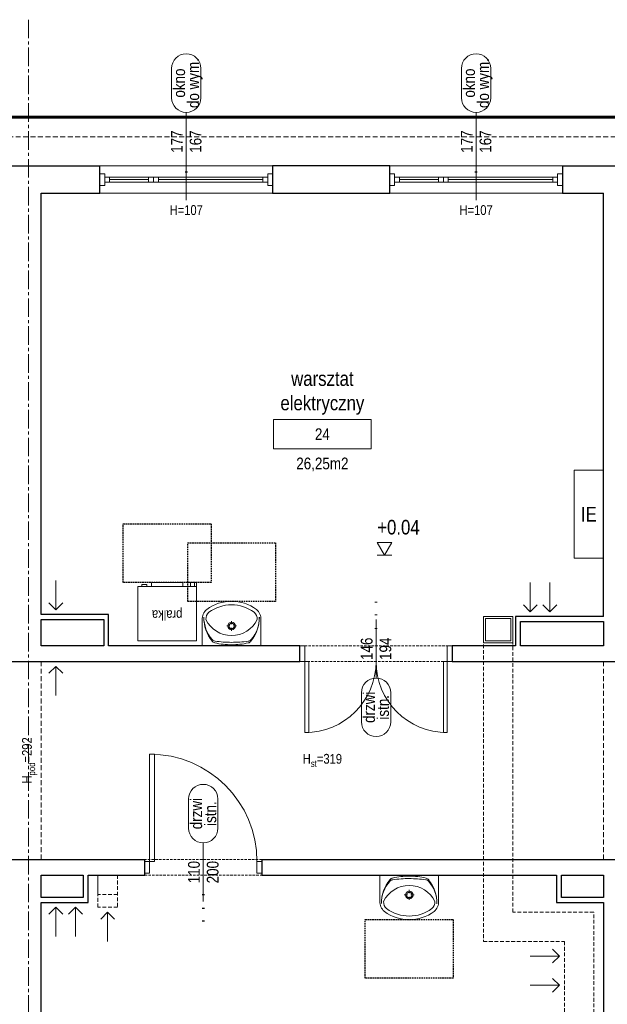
# Model space of a CAD drawing. Header units: millimetres. Extents: x -53179 to 121817, y -123620 to 254214.
# Tile 17 of 256: x 29929 to 35949, y -95675 to -85580. Entities that reach past the tile are written whole.
import ezdxf
from ezdxf.enums import TextEntityAlignment as Align

# ---------------------------------------------------------------- set-up
doc = ezdxf.new("R2010")
doc.units = ezdxf.units.MM
for name, pattern in [('xref_ACAD-LSN_dyspozytornia_PW_rzuty_12$0$CENTER2', [28.575, 19.05, -3.175, 3.175, -3.175]), ('xref_ACAD-LSN_dyspozytornia_PW_rzuty_12$0$DASHED', [19.05, 12.7, -6.35]), ('xref_ACAD-LSN_dyspozytornia_PW_rzuty_12$0$HIDDEN2', [4.7625, 3.175, -1.5875])]:
    doc.linetypes.add(name, pattern=pattern)
for name, color, linetype, lineweight in [('xref', 8, 'Continuous', 13), ('xref_ACAD-LSN_dyspozytornia_PW_rzuty_12$0$A drzwi płytowe', 8, 'Continuous', 9), ('xref_ACAD-LSN_dyspozytornia_PW_rzuty_12$0$A koty architektura', 8, 'Continuous', 9), ('xref_ACAD-LSN_dyspozytornia_PW_rzuty_12$0$A opis', 8, 'Continuous', 13), ('xref_ACAD-LSN_dyspozytornia_PW_rzuty_12$0$A opis pom', 8, 'Continuous', 9), ('xref_ACAD-LSN_dyspozytornia_PW_rzuty_12$0$A opis pom pow', 8, 'Continuous', 9), ('xref_ACAD-LSN_dyspozytornia_PW_rzuty_12$0$A opis stolarka', 8, 'Continuous', 9), ('xref_ACAD-LSN_dyspozytornia_PW_rzuty_12$0$A opis stolarka NWD typ', 8, 'Continuous', 9), ('xref_ACAD-LSN_dyspozytornia_PW_rzuty_12$0$A opis stolarka NWD wyposażenie', 8, 'Continuous', 9), ('xref_ACAD-LSN_dyspozytornia_PW_rzuty_12$0$A opis technologia', 8, 'Continuous', 13), ('xref_ACAD-LSN_dyspozytornia_PW_rzuty_12$0$A widok wyżej', 8, 'xref_ACAD-LSN_dyspozytornia_PW_rzuty_12$0$DASHED', 9), ('xref_ACAD-LSN_dyspozytornia_PW_rzuty_12$0$A wyposazenie sanitarne', 8, 'Continuous', 9), ('xref_ACAD-LSN_dyspozytornia_PW_rzuty_12$0$A zakres', 8, 'Continuous', 13), ('xref_ACAD-LSN_dyspozytornia_PW_rzuty_12$0$A-Glaz', 8, 'Continuous', 9), ('xref_ACAD-LSN_dyspozytornia_PW_rzuty_12$0$A-Wall', 8, 'Continuous', 25), ('xref_ACAD-LSN_dyspozytornia_PW_rzuty_12$0$IE tablice rozdzielcze', 8, 'Continuous', 9), ('xref_ACAD-LSN_dyspozytornia_PW_rzuty_12$0$IS kanaly wentylacyjne', 8, 'xref_ACAD-LSN_dyspozytornia_PW_rzuty_12$0$DASHED', 9), ('xref_ACAD-LSN_dyspozytornia_PW_rzuty_12$0$IS wentylacja kratki istniejace', 8, 'Continuous', 9), ('xref_ACAD-LSN_dyspozytornia_PW_rzuty_12$0$S-Grid-Iden', 8, 'xref_ACAD-LSN_dyspozytornia_PW_rzuty_12$0$CENTER2', 9)]:
    doc.layers.add(name, color=color, linetype=linetype, lineweight=lineweight)
doc.layers.add('xref_ACAD-LSN_dyspozytornia_PW_rzuty_12$0$A opis ppoż drzwi', color=8, linetype='Continuous', lineweight=13, transparency=0.25)
doc.layers.add('xref_ACAD-LSN_dyspozytornia_PW_rzuty_12$0$A opis ppoż okna', color=8, linetype='Continuous', lineweight=13, transparency=0.25)
doc.styles.add('xref_ACAD-LSN_dyspozytornia_PW_rzuty_12$0$Standard', font='ARIALN.TTF')
doc.styles.add('xref_ACAD-LSN_dyspozytornia_PW_rzuty_12$0$STYL ASA', font='ARIALN.TTF')

# ---------------------------------------------------------------- blocks, each defined once
blk = doc.blocks.new('xref_ACAD-LSN_dyspozytornia_PW_rzuty_12$0$umywalka 60x45')
at = {"color": 0, "lineweight": -2, "ltscale": 0.15}
for p, q in [((-30, 0), (30, 0)), ((-30, 0), (-30, -26.7)), ((9.5, 0), (-9.5, 0)), ((30, 0), (30, -26.7)), ((0, -15.3), (0, -18.5)), ((-1.9, -20.4), (-5.1, -20.4)), ((0, -22.2), (0, -25.4)), ((5, -20.4), (1.8, -20.4))]:
    blk.add_line(p, q, dxfattribs=at)
at = {"ltscale": 0.15}
blk.add_lwpolyline([(-26.3, -27, 0.236063), (-23.2, -34.4, 0.329715), (23.2, -34.4, 0.236063), (26.3, -27, 0.623035)], format="xyb", close=True, dxfattribs=at)
blk.add_lwpolyline([(-30, -26.7, 0.239105), (-25.5, -37.3, 0.331406), (25.5, -37.3, 0.239105), (30, -26.7)], format="xyb", dxfattribs=at)
at = {"color": 0, "lineweight": -2, "ltscale": 0.15}
for radius in [3.89, 2.78]:
    blk.add_circle((0, -20.4), radius, dxfattribs=at)
for centre, radius, start, end in [((9.3, -28.7), 37.7, 140.6648, 180.9072), ((5.4, -28.9), 33.9, 138.5245, 180.6767), ((-16.2, -9.7), 5, 97.8304, 138.5245), ((-16, -7.9), 5, 102.694, 140.6648), ((-0.6, -76.3), 75.1, 89.4897, 102.694), ((0.6, -131.8), 128.2, 90.245, 97.8304), ((0.6, -76.3), 75.1, 77.2285, 90.4328), ((-0.7, -131.8), 128.2, 82.0921, 89.6775), ((16.2, -9.8), 5, 41.398, 82.0921), ((16.1, -8), 5, 39.2578, 77.2285), ((-9.3, -28.7), 37.7, 359.0153, 39.2578), ((-5.5, -28.9), 33.9, 359.2458, 41.398)]:
    blk.add_arc(centre, radius, start, end, dxfattribs=at)
at = {"layer": 'Defpoints', "linetype": 'xref_ACAD-LSN_dyspozytornia_PW_rzuty_12$0$HIDDEN2', "ltscale": 0.5}
blk.add_lwpolyline([(-45, -45.6), (45, -45.6), (45, -105.6), (-45, -105.6)], close=True, dxfattribs=at)
blk = doc.blocks.new('xref_ACAD-LSN_dyspozytornia_PW_rzuty_12$0$pralka')
for p, q in [((-30, -4), (-30, -56)), ((30, -56), (30, -4)), ((30, -56), (30, -4)), ((-30, -56), (30, -56)), ((-28, -60), (-28, -56)), ((-24, -60), (-28, -60)), ((-24, -60), (-24, -56)), ((-16, -60), (-16, -56)), ((-16, -60), (0, -60)), ((16, -60), (0, -60)), ((16, -60), (16, -56)), ((21, -58), (21, -56)), ((26, -58), (21, -58)), ((26, -56), (26, -58))]:
    blk.add_line(p, q)
blk.add_lwpolyline([(30, 0), (-30, 0), (-30, -60), (-24, -60), (-24, -56), (-16, -56), (-16, -60), (16, -60), (16, -56), (21, -56), (21, -58), (26, -58), (26, -56), (30, -56)], close=True)
at = {"layer": 'Defpoints', "linetype": 'xref_ACAD-LSN_dyspozytornia_PW_rzuty_12$0$HIDDEN2', "ltscale": 0.5}
blk.add_lwpolyline([(-45, -60), (45, -60), (45, -120), (-45, -120)], close=True, dxfattribs=at)
at = {"insert": (0, -28), "char_height": 10, "attachment_point": 5, "style": 'xref_ACAD-LSN_dyspozytornia_PW_rzuty_12$0$STYL ASA'}
blk.add_mtext_dynamic_manual_height_columns('\\pxqc;pralka', width=136.034, gutter_width=1, heights=[0], dxfattribs=at)
blk = doc.blocks.new('xref_ACAD-LSN_dyspozytornia_PW_rzuty_12$0$środek')
blk.add_line((0, 0), (0, -10))
blk = doc.blocks.new('xref_ACAD-LSN_dyspozytornia_PW_rzuty_12$0$ddtag_UP')
at = {"transparency": 33554687}
blk.add_lwpolyline([(0, 30), (0, -30)], dxfattribs=at)
at = {"layer": 'xref_ACAD-LSN_dyspozytornia_PW_rzuty_12$0$A opis stolarka NWD typ', "transparency": 33554687}
blk.add_lwpolyline([(-15, 75, -1), (15, 75), (15, 45, -1), (-15, 45)], format="xyb", close=True, dxfattribs=at)
at = {"ltscale": 0.1, "transparency": 33554687, "style": 'xref_ACAD-LSN_dyspozytornia_PW_rzuty_12$0$STYL ASA'}
blk.add_attdef('DOORS:SZEROKOŚĆ', text='', height=12, rotation=90, dxfattribs=at).set_placement((0, 0, 0), align=Align.BOTTOM_CENTER)
blk.add_attdef('DOORS:WYSOKOŚĆ', text='', height=12, rotation=90, dxfattribs=at).set_placement((3.6, 0, 0), align=Align.TOP_CENTER)
blk.add_attdef('DOORS:AKUSTYKA', text='', height=10, dxfattribs=at).set_placement((0, -49), align=Align.MIDDLE_CENTER)
at = {"layer": 'xref_ACAD-LSN_dyspozytornia_PW_rzuty_12$0$A opis ppoż drzwi', "ltscale": 0.1, "transparency": 33554687, "style": 'xref_ACAD-LSN_dyspozytornia_PW_rzuty_12$0$STYL ASA'}
blk.add_attdef('DOORS:PPOŻ', text='', height=10, dxfattribs=at).set_placement((0, -36), align=Align.MIDDLE_CENTER)
at = {"layer": 'xref_ACAD-LSN_dyspozytornia_PW_rzuty_12$0$A opis stolarka NWD typ', "ltscale": 0.1, "transparency": 33554687, "style": 'xref_ACAD-LSN_dyspozytornia_PW_rzuty_12$0$STYL ASA'}
blk.add_attdef('DOORS:PODTYP', text='', height=12, rotation=90, dxfattribs=at).set_placement((1.2, 60, 0), align=Align.TOP_CENTER)
blk.add_attdef('DOORS:TYP', text='', height=12, rotation=90, dxfattribs=at).set_placement((2.4, 60, 0), align=Align.BOTTOM_CENTER)
at = {"layer": 'xref_ACAD-LSN_dyspozytornia_PW_rzuty_12$0$A opis stolarka NWD wyposażenie', "ltscale": 0.1, "transparency": 33554687, "style": 'xref_ACAD-LSN_dyspozytornia_PW_rzuty_12$0$STYL ASA'}
blk.add_attdef('DOORS:WYPOSAŻENIE', text='', height=10, dxfattribs=at).set_placement((0, -22), align=Align.MIDDLE_CENTER)
blk = doc.blocks.new('xref_ACAD-LSN_dyspozytornia_PW_rzuty_12$0$blok do okna')
for points in [[(28.5, 2.5), (33.5, 2.5), (33.5, -2.5), (28.5, -2.5)], [(33.5, 2.5), (38.5, 2.5), (38.5, -2.5), (33.5, -2.5)]]:
    blk.add_lwpolyline(points, close=True)
for points in [[(-78.5, 0), (28.5, 0)], [(38.5, 0), (78.5, 0)]]:
    blk.add_lwpolyline(points)
blk = doc.blocks.new('xref_ACAD-LSN_dyspozytornia_PW_rzuty_12$0$wtag_UP')
at = {"transparency": 33554687, "elevation": 0}
for points in [[(0, 30), (0, -30)], [(0, -30), (0, -60)]]:
    blk.add_lwpolyline(points, dxfattribs=at)
at = {"layer": 'xref_ACAD-LSN_dyspozytornia_PW_rzuty_12$0$A opis stolarka NWD typ', "transparency": 33554687, "elevation": 0}
blk.add_lwpolyline([(15, 75, 1), (-15, 75), (-15, 45, 1), (15, 45)], format="xyb", close=True, dxfattribs=at)
at = {"ltscale": 0.1, "transparency": 33554687, "style": 'xref_ACAD-LSN_dyspozytornia_PW_rzuty_12$0$STYL ASA'}
blk.add_attdef('WINDOWS:SZEROKOŚĆ', text='', height=12, rotation=90, dxfattribs=at).set_placement((0, 0), align=Align.BOTTOM_CENTER)
blk.add_attdef('WINDOWS:WYSOKOŚĆ', text='', height=12, rotation=90, dxfattribs=at).set_placement((3.6, 0), align=Align.TOP_CENTER)
blk.add_attdef('WINDOWS:PARAPET', text='', height=10, dxfattribs=at).set_placement((0, -70.2, 0), align=Align.MIDDLE_CENTER)
at = {"layer": 'xref_ACAD-LSN_dyspozytornia_PW_rzuty_12$0$A opis ppoż okna', "ltscale": 0.1, "transparency": 33554687, "style": 'xref_ACAD-LSN_dyspozytornia_PW_rzuty_12$0$STYL ASA'}
blk.add_attdef('WINDOWS:PPOŻ', text='', height=10, dxfattribs=at).set_placement((0, -30, 0), align=Align.MIDDLE_CENTER)
at = {"layer": 'xref_ACAD-LSN_dyspozytornia_PW_rzuty_12$0$A opis stolarka NWD typ', "ltscale": 0.1, "transparency": 33554687, "style": 'xref_ACAD-LSN_dyspozytornia_PW_rzuty_12$0$STYL ASA'}
blk.add_attdef('WINDOWS:PODTYP', text='', height=12, rotation=90, dxfattribs=at).set_placement((1.2, 60), align=Align.TOP_CENTER)
blk.add_attdef('WINDOWS:TYP', text='', height=12, rotation=90, dxfattribs=at).set_placement((2.4, 60), align=Align.BOTTOM_CENTER)
blk = doc.blocks.new('xref_ACAD-LSN_dyspozytornia_PW_rzuty_12$0$ddtag_DOWN')
at = {"transparency": 33554687}
blk.add_lwpolyline([(0, -30), (0, 30)], dxfattribs=at)
at = {"layer": 'xref_ACAD-LSN_dyspozytornia_PW_rzuty_12$0$A opis stolarka NWD typ', "transparency": 33554687}
blk.add_lwpolyline([(15, -75, -1), (-15, -75), (-15, -45, -1), (15, -45)], format="xyb", close=True, dxfattribs=at)
at = {"ltscale": 0.1, "transparency": 33554687, "style": 'xref_ACAD-LSN_dyspozytornia_PW_rzuty_12$0$STYL ASA'}
blk.add_attdef('DOORS:SZEROKOŚĆ', text='', height=12, rotation=90, dxfattribs=at).set_placement((0, 0, 0), align=Align.BOTTOM_CENTER)
blk.add_attdef('DOORS:WYSOKOŚĆ', text='', height=12, rotation=90, dxfattribs=at).set_placement((3.6, 0, 0), align=Align.TOP_CENTER)
blk.add_attdef('DOORS:AKUSTYKA', text='', height=10, dxfattribs=at).set_placement((0, 49), align=Align.MIDDLE_CENTER)
at = {"layer": 'xref_ACAD-LSN_dyspozytornia_PW_rzuty_12$0$A opis ppoż drzwi', "ltscale": 0.1, "transparency": 33554687, "style": 'xref_ACAD-LSN_dyspozytornia_PW_rzuty_12$0$STYL ASA'}
blk.add_attdef('DOORS:PPOŻ', text='', height=10, dxfattribs=at).set_placement((0, 36), align=Align.MIDDLE_CENTER)
at = {"layer": 'xref_ACAD-LSN_dyspozytornia_PW_rzuty_12$0$A opis stolarka NWD typ', "ltscale": 0.1, "transparency": 33554687, "style": 'xref_ACAD-LSN_dyspozytornia_PW_rzuty_12$0$STYL ASA'}
blk.add_attdef('DOORS:PODTYP', text='', height=12, rotation=90, dxfattribs=at).set_placement((1.2, -60, 0), align=Align.TOP_CENTER)
blk.add_attdef('DOORS:TYP', text='', height=12, rotation=90, dxfattribs=at).set_placement((2.4, -60, 0), align=Align.BOTTOM_CENTER)
at = {"layer": 'xref_ACAD-LSN_dyspozytornia_PW_rzuty_12$0$A opis stolarka NWD wyposażenie', "ltscale": 0.1, "transparency": 33554687, "style": 'xref_ACAD-LSN_dyspozytornia_PW_rzuty_12$0$STYL ASA'}
blk.add_attdef('DOORS:WYPOSAŻENIE', text='', height=10, dxfattribs=at).set_placement((0, 22), align=Align.MIDDLE_CENTER)
blk = doc.blocks.new('xref_ACAD-LSN_dyspozytornia_PW_rzuty_12$0$tag wn')
blk.add_lwpolyline([(-25, -7.5), (25, -7.5), (25, 7.5), (-25, 7.5)], close=True)
at = {"style": 'xref_ACAD-LSN_dyspozytornia_PW_rzuty_12$0$STYL ASA'}
blk.add_attdef('ROOM:NO', text='', height=6, dxfattribs=at).set_placement((0, 0), align=Align.MIDDLE_CENTER)
at = {"layer": 'xref_ACAD-LSN_dyspozytornia_PW_rzuty_12$0$A opis pom pow', "style": 'xref_ACAD-LSN_dyspozytornia_PW_rzuty_12$0$STYL ASA'}
blk.add_attdef('ROOM:AREA', text='', height=6, dxfattribs=at).set_placement((0, -15), align=Align.MIDDLE_CENTER)
blk = doc.blocks.new('xref_ACAD-LSN_dyspozytornia_PW_rzuty_12$0$rzedna_ARCH_UP')
at = {"color": 0, "linetype": 'ByBlock'}
blk.add_line((0.05, 0), (-0.05, 0), dxfattribs=at)
blk.add_lwpolyline([(0, 0), (0.05, 0.0866), (-0.05, 0.0866)], close=True, dxfattribs=at)
at = {"color": 0, "linetype": 'ByBlock', "style": 'xref_ACAD-LSN_dyspozytornia_PW_rzuty_12$0$STYL ASA'}
blk.add_attdef('PREFIX', text='', height=0.1, dxfattribs=at).set_placement((-0.0971, 0.1405), align=Align.RIGHT)
for tag, p in [('ELEVATION', (-0.05, 0.1405)), ('SUFFIX', (0.1279, 0))]:
    blk.add_attdef(tag, p, '', height=0.1, dxfattribs=at)
blk = doc.blocks.new('xref_ACAD-LSN_dyspozytornia_PW_rzuty_12')
at = {"layer": 'xref_ACAD-LSN_dyspozytornia_PW_rzuty_12$0$A drzwi płytowe', "linetype": 'Continuous', "lineweight": 9, "ltscale": 0.2}
for points in [[(70746.7, 81489.2), (70741.7, 81489.2), (70741.7, 81473.2), (70746.7, 81473.2)], [(70892.7, 81489.2), (70897.7, 81489.2), (70897.7, 81473.2), (70892.7, 81473.2)], [(70587.7, 81256.2), (70582.7, 81256.2), (70582.7, 81268.2), (70587.7, 81268.2)], [(70697.7, 81256.2), (70702.7, 81256.2), (70702.7, 81268.2), (70697.7, 81268.2)]]:
    blk.add_lwpolyline(points, close=True, dxfattribs=at)
at = {"layer": 'xref_ACAD-LSN_dyspozytornia_PW_rzuty_12$0$A drzwi płytowe', "linetype": 'Continuous', "lineweight": 9}
for points in [[(70746.7, 81473.2), (70750.7, 81473.2), (70750.7, 81400.2), (70746.7, 81400.2)], [(70892.7, 81400.2), (70888.7, 81400.2), (70888.7, 81473.2), (70892.7, 81473.2)], [(70587.7, 81268.2), (70592.7, 81268.2), (70592.7, 81378.2), (70587.7, 81378.2)]]:
    blk.add_lwpolyline(points, close=True, dxfattribs=at)
at = {"layer": 'xref_ACAD-LSN_dyspozytornia_PW_rzuty_12$0$A drzwi płytowe', "linetype": 'Continuous', "lineweight": 9, "ltscale": 0.2, "extrusion": (0, 0, -1)}
blk.add_arc((-70746.7, 81473.2), 73, 180, 270, dxfattribs=at)
at = {"layer": 'xref_ACAD-LSN_dyspozytornia_PW_rzuty_12$0$A drzwi płytowe', "linetype": 'Continuous', "lineweight": 9, "ltscale": 0.2}
for centre, radius, start, end in [((70892.7, 81473.2), 73, 180, 270), ((70587.7, 81268.2), 110, 0, 90)]:
    blk.add_arc(centre, radius, start, end, dxfattribs=at)
at = {"layer": 'xref_ACAD-LSN_dyspozytornia_PW_rzuty_12$0$A widok wyżej', "linetype": 'xref_ACAD-LSN_dyspozytornia_PW_rzuty_12$0$DASHED', "lineweight": 9, "ltscale": 0.2}
for p, q in [((70713.7, 81981.2), (70536.7, 81981.2)), ((71010.7, 81981.2), (70833.7, 81981.2)), ((70536.7, 81953.2), (70713.7, 81953.2)), ((70833.7, 81953.2), (71010.7, 81953.2)), ((70897.7, 81489.2), (70741.7, 81489.2)), ((70741.7, 81473.2), (70897.7, 81473.2)), ((70702.7, 81270.2), (70582.7, 81270.2)), ((70582.7, 81254.2), (70702.7, 81254.2))]:
    blk.add_line(p, q, dxfattribs=at)
at = {"layer": 'xref_ACAD-LSN_dyspozytornia_PW_rzuty_12$0$A widok wyżej', "ltscale": 0.4}
for points in [[(65352.7, 82011.2), (72855.7, 82011.2)], [(70476.7, 81270.2), (70476.7, 81473.2)], [(71052.7, 81270.2), (71052.7, 81473.2)]]:
    blk.add_lwpolyline(points, dxfattribs=at)
at = {"layer": 'xref_ACAD-LSN_dyspozytornia_PW_rzuty_12$0$A zakres', "linetype": 'xref_ACAD-LSN_dyspozytornia_PW_rzuty_12$0$DASHED', "const_width": 3}
blk.add_lwpolyline([(67446.2, 82031.2), (67446.2, 80639.2), (72869.7, 80639.2), (72869.7, 82031.2)], close=True, dxfattribs=at)
at = {"layer": 'xref_ACAD-LSN_dyspozytornia_PW_rzuty_12$0$A-Glaz', "linetype": 'Continuous', "lineweight": 9}
for p, q in [((70713.7, 81981.2), (70536.7, 81981.2)), ((71010.7, 81981.2), (70833.7, 81981.2)), ((70546.7, 81964.7), (70546.7, 81969.7)), ((70703.7, 81964.7), (70703.7, 81969.7)), ((70843.7, 81964.7), (70843.7, 81969.7)), ((71000.7, 81964.7), (71000.7, 81969.7)), ((70713.7, 81953.2), (70536.7, 81953.2)), ((71010.7, 81953.2), (70833.7, 81953.2))]:
    blk.add_line(p, q, dxfattribs=at)
for points in [[(70541.7, 81973.2), (70536.7, 81973.2), (70536.7, 81961.2), (70541.7, 81961.2)], [(70708.7, 81973.2), (70713.7, 81973.2), (70713.7, 81961.2), (70708.7, 81961.2)], [(70838.7, 81973.2), (70833.7, 81973.2), (70833.7, 81961.2), (70838.7, 81961.2)], [(71005.7, 81973.2), (71010.7, 81973.2), (71010.7, 81961.2), (71005.7, 81961.2)], [(70708.7, 81964.7), (70708.7, 81969.7), (70541.7, 81969.7), (70541.7, 81964.7)], [(71005.7, 81964.7), (71005.7, 81969.7), (70838.7, 81969.7), (70838.7, 81964.7)]]:
    blk.add_lwpolyline(points, close=True, dxfattribs=at)
at = {"layer": 'xref_ACAD-LSN_dyspozytornia_PW_rzuty_12$0$A-Wall', "linetype": 'Continuous', "lineweight": 25}
for p, q in [((70414.7, 81981.2), (70536.7, 81981.2)), ((70536.7, 81953.2), (70536.7, 81981.2)), ((70833.7, 81981.2), (70713.7, 81981.2)), ((70713.7, 81981.2), (70713.7, 81953.2)), ((70833.7, 81953.2), (70833.7, 81981.2)), ((71010.7, 81981.2), (71146.7, 81981.2)), ((71010.7, 81981.2), (71010.7, 81953.2)), ((70476.7, 81953.2), (70536.7, 81953.2)), ((70476.7, 81521.2), (70476.7, 81953.2)), ((70713.7, 81953.2), (70833.7, 81953.2)), ((71010.7, 81953.2), (71052.7, 81953.2)), ((71052.7, 81519.2), (71052.7, 81953.2)), ((70545.7, 81521.2), (70476.7, 81521.2)), ((70545.7, 81489.2), (70545.7, 81521.2)), ((70962.7, 81519.2), (70962.7, 81489.2)), ((71052.7, 81519.2), (70962.7, 81519.2)), ((70476.7, 81489.2), (70476.7, 81516.2)), ((70476.7, 81516.2), (70540.7, 81516.2)), ((70540.7, 81516.2), (70540.7, 81489.2)), ((70967.7, 81489.2), (70967.7, 81514.2)), ((70967.7, 81514.2), (71052.7, 81514.2)), ((71052.7, 81514.2), (71052.7, 81489.2)), ((70540.7, 81489.2), (70476.7, 81489.2)), ((70741.7, 81489.2), (70545.7, 81489.2)), ((70741.7, 81473.2), (70741.7, 81489.2)), ((70962.7, 81489.2), (70897.7, 81489.2)), ((70897.7, 81489.2), (70897.7, 81473.2)), ((71052.7, 81489.2), (70967.7, 81489.2)), ((70338.7, 81473.2), (70741.7, 81473.2)), ((70897.7, 81473.2), (71184.7, 81473.2)), ((70151.7, 81270.2), (70582.7, 81270.2)), ((70582.7, 81254.2), (70582.7, 81270.2)), ((70702.7, 81270.2), (70702.7, 81254.2)), ((70702.7, 81270.2), (71184.7, 81270.2)), ((70476.7, 81231.2), (70476.7, 81254.2)), ((70476.7, 81254.2), (70519.7, 81254.2)), ((70519.7, 81254.2), (70519.7, 81231.2)), ((70524.7, 81254.2), (70582.7, 81254.2)), ((70524.7, 81226.2), (70524.7, 81254.2)), ((70702.7, 81254.2), (71004.7, 81254.2)), ((71004.7, 81254.2), (71004.7, 81226.2)), ((71009.7, 81254.2), (71052.7, 81254.2)), ((71009.7, 81231.2), (71009.7, 81254.2)), ((71052.7, 81254.2), (71052.7, 81231.2)), ((70519.7, 81231.2), (70476.7, 81231.2)), ((70476.7, 80717.2), (70476.7, 81226.2)), ((70476.7, 81226.2), (70524.7, 81226.2)), ((71004.7, 81226.2), (71052.7, 81226.2)), ((71052.7, 81231.2), (71009.7, 81231.2)), ((71052.7, 81226.2), (71052.7, 80717.2))]:
    blk.add_line(p, q, dxfattribs=at)
at = {"layer": 'xref_ACAD-LSN_dyspozytornia_PW_rzuty_12$0$IE tablice rozdzielcze'}
blk.add_lwpolyline([(71052.7, 81669.2), (71022.7, 81669.2), (71022.7, 81579.2), (71052.7, 81579.2)], close=True, dxfattribs=at)
at = {"layer": 'xref_ACAD-LSN_dyspozytornia_PW_rzuty_12$0$IS kanaly wentylacyjne', "ltscale": 0.3}
for points in [[(70959.7, 81519.2), (70929.7, 81519.2), (70929.7, 81186.2), (71012.7, 81186.2), (71012.7, 80747.2), (71042.7, 80747.2), (71042.7, 81216.2), (70959.7, 81216.2)], [(70534.7, 81254.2), (70554.7, 81254.2), (70554.7, 81221.2), (70534.7, 81221.2)], [(70534.7, 81254.2), (70554.7, 81254.2), (70554.7, 81234.2), (70534.7, 81234.2)]]:
    blk.add_lwpolyline(points, close=True, dxfattribs=at)
at = {"layer": 'xref_ACAD-LSN_dyspozytornia_PW_rzuty_12$0$IS kanaly wentylacyjne', "linetype": 'ByBlock', "ltscale": 0.3}
for points in [[(70929.7, 81519.2), (70959.7, 81519.2), (70959.7, 81492.2), (70929.7, 81492.2)], [(70931.7, 81517.2), (70957.7, 81517.2), (70957.7, 81494.2), (70931.7, 81494.2)]]:
    blk.add_lwpolyline(points, close=True, dxfattribs=at)
for points in [[(70537.6, 81209.1), (70544.7, 81216.2), (70551.8, 81209.1)], [(70544.7, 81216.2), (70544.7, 81186.2)], [(71000.6, 81178.3), (71007.7, 81171.2), (71000.6, 81164.1)], [(71007.7, 81171.2), (70977.7, 81171.2)], [(71000.6, 81148.3), (71007.7, 81141.2), (71000.6, 81134.1)], [(71007.7, 81141.2), (70977.7, 81141.2)]]:
    blk.add_lwpolyline(points, dxfattribs=at)
at = {"layer": 'xref_ACAD-LSN_dyspozytornia_PW_rzuty_12$0$IS wentylacja kratki istniejace'}
for points in [[(70491.7, 81526.2), (70491.7, 81556.2)], [(70977.7, 81524.2), (70977.7, 81554.2)], [(70997.7, 81524.2), (70997.7, 81554.2)], [(70484.6, 81533.3), (70491.7, 81526.2), (70498.8, 81533.3)], [(70970.6, 81531.3), (70977.7, 81524.2), (70984.8, 81531.3)], [(70990.6, 81531.3), (70997.7, 81524.2), (71004.8, 81531.3)], [(70484.6, 81461.1), (70491.7, 81468.2), (70498.8, 81461.1)], [(70491.7, 81468.2), (70491.7, 81438.2)], [(70484.6, 81214.1), (70491.7, 81221.2), (70498.8, 81214.1)], [(70491.7, 81221.2), (70491.7, 81191.2)], [(70504.6, 81214.1), (70511.7, 81221.2), (70518.8, 81214.1)], [(70511.7, 81221.2), (70511.7, 81191.2)]]:
    blk.add_lwpolyline(points, dxfattribs=at)
at = {"layer": 'xref_ACAD-LSN_dyspozytornia_PW_rzuty_12$0$S-Grid-Iden'}
blk.add_lwpolyline([(70463.7, 82131.2), (70463.7, 80539.2)], dxfattribs=at)
at = {"layer": 'xref_ACAD-LSN_dyspozytornia_PW_rzuty_12$0$A drzwi płytowe', "linetype": 'Continuous', "lineweight": 9, "ltscale": 0.2, "extrusion": (0, 0, -1), "zscale": -1, "rotation": 180}
blk.add_blockref('xref_ACAD-LSN_dyspozytornia_PW_rzuty_12$0$środek', (-70819.7, 81481.2), dxfattribs=at)
at = {"layer": 'xref_ACAD-LSN_dyspozytornia_PW_rzuty_12$0$A drzwi płytowe', "linetype": 'Continuous', "lineweight": 9, "ltscale": 0.2}
blk.add_blockref('xref_ACAD-LSN_dyspozytornia_PW_rzuty_12$0$środek', (70642.7, 81262.2), dxfattribs=at)
at = {"layer": 'xref_ACAD-LSN_dyspozytornia_PW_rzuty_12$0$A koty architektura', "linetype": 'Continuous', "lineweight": 9, "xscale": 150, "yscale": 150, "zscale": 150}
blk.add_blockref('xref_ACAD-LSN_dyspozytornia_PW_rzuty_12$0$rzedna_ARCH_UP', (70828.4, 81582.3, 4), dxfattribs=at).add_auto_attribs({'ELEVATION': '+0.04'})
at = {"layer": 'xref_ACAD-LSN_dyspozytornia_PW_rzuty_12$0$A opis pom', "linetype": 'Continuous', "lineweight": 9, "xscale": 2, "yscale": 2, "zscale": 2}
blk.add_blockref('xref_ACAD-LSN_dyspozytornia_PW_rzuty_12$0$tag wn', (70764.7, 81706.2), dxfattribs=at).add_auto_attribs({'ROOM:NO': '24', 'ROOM:AREA': '26,25m2'})
at = {"layer": 'xref_ACAD-LSN_dyspozytornia_PW_rzuty_12$0$A opis stolarka', "linetype": 'Continuous', "lineweight": 9}
ref = blk.add_blockref('xref_ACAD-LSN_dyspozytornia_PW_rzuty_12$0$wtag_UP', (70625.2, 82006.2, 0), dxfattribs=at)
ref.add_attrib('WINDOWS:TYP', 'okno', dxfattribs={"layer": 'xref_ACAD-LSN_dyspozytornia_PW_rzuty_12$0$A opis stolarka NWD typ', "ltscale": 0.1, "height": 12, "rotation": 90, "style": 'xref_ACAD-LSN_dyspozytornia_PW_rzuty_12$0$STYL ASA'}).set_placement((70627.6, 82066.2, 0), align=Align.BOTTOM_CENTER)
ref.add_attrib('WINDOWS:PODTYP', 'do wym.', dxfattribs={"layer": 'xref_ACAD-LSN_dyspozytornia_PW_rzuty_12$0$A opis stolarka NWD typ', "ltscale": 0.1, "height": 12, "rotation": 90, "style": 'xref_ACAD-LSN_dyspozytornia_PW_rzuty_12$0$STYL ASA'}).set_placement((70626.4, 82066.2, 0), align=Align.TOP_CENTER)
ref.add_attrib('WINDOWS:SZEROKOŚĆ', '177', dxfattribs={"layer": '0', "ltscale": 0.1, "height": 12, "rotation": 90, "style": 'xref_ACAD-LSN_dyspozytornia_PW_rzuty_12$0$STYL ASA'}).set_placement((70625.2, 82006.2, 0), align=Align.BOTTOM_CENTER)
ref.add_attrib('WINDOWS:WYSOKOŚĆ', '167', dxfattribs={"layer": '0', "ltscale": 0.1, "height": 12, "rotation": 90, "style": 'xref_ACAD-LSN_dyspozytornia_PW_rzuty_12$0$STYL ASA'}).set_placement((70628.8, 82006.2, 0), align=Align.TOP_CENTER)
ref.add_attrib('WINDOWS:PPOŻ', '-', dxfattribs={"layer": 'xref_ACAD-LSN_dyspozytornia_PW_rzuty_12$0$A opis ppoż okna', "ltscale": 0.1, "height": 10, "style": 'xref_ACAD-LSN_dyspozytornia_PW_rzuty_12$0$STYL ASA'}).set_placement((70625.2, 81976.2), align=Align.MIDDLE_CENTER)
ref.add_attrib('WINDOWS:PARAPET', 'H=107', dxfattribs={"layer": '0', "ltscale": 0.1, "height": 10, "style": 'xref_ACAD-LSN_dyspozytornia_PW_rzuty_12$0$STYL ASA'}).set_placement((70625.2, 81936), align=Align.MIDDLE_CENTER)
ref = blk.add_blockref('xref_ACAD-LSN_dyspozytornia_PW_rzuty_12$0$wtag_UP', (70922.2, 82006.2, 0), dxfattribs=at)
ref.add_attrib('WINDOWS:TYP', 'okno', dxfattribs={"layer": 'xref_ACAD-LSN_dyspozytornia_PW_rzuty_12$0$A opis stolarka NWD typ', "ltscale": 0.1, "height": 12, "rotation": 90, "style": 'xref_ACAD-LSN_dyspozytornia_PW_rzuty_12$0$STYL ASA'}).set_placement((70924.6, 82066.2, 0), align=Align.BOTTOM_CENTER)
ref.add_attrib('WINDOWS:PODTYP', 'do wym.', dxfattribs={"layer": 'xref_ACAD-LSN_dyspozytornia_PW_rzuty_12$0$A opis stolarka NWD typ', "ltscale": 0.1, "height": 12, "rotation": 90, "style": 'xref_ACAD-LSN_dyspozytornia_PW_rzuty_12$0$STYL ASA'}).set_placement((70923.4, 82066.2, 0), align=Align.TOP_CENTER)
ref.add_attrib('WINDOWS:SZEROKOŚĆ', '177', dxfattribs={"layer": '0', "ltscale": 0.1, "height": 12, "rotation": 90, "style": 'xref_ACAD-LSN_dyspozytornia_PW_rzuty_12$0$STYL ASA'}).set_placement((70922.2, 82006.2, 0), align=Align.BOTTOM_CENTER)
ref.add_attrib('WINDOWS:WYSOKOŚĆ', '167', dxfattribs={"layer": '0', "ltscale": 0.1, "height": 12, "rotation": 90, "style": 'xref_ACAD-LSN_dyspozytornia_PW_rzuty_12$0$STYL ASA'}).set_placement((70925.8, 82006.2, 0), align=Align.TOP_CENTER)
ref.add_attrib('WINDOWS:PPOŻ', '-', dxfattribs={"layer": 'xref_ACAD-LSN_dyspozytornia_PW_rzuty_12$0$A opis ppoż okna', "ltscale": 0.1, "height": 10, "style": 'xref_ACAD-LSN_dyspozytornia_PW_rzuty_12$0$STYL ASA'}).set_placement((70922.2, 81976.2), align=Align.MIDDLE_CENTER)
ref.add_attrib('WINDOWS:PARAPET', 'H=107', dxfattribs={"layer": '0', "ltscale": 0.1, "height": 10, "style": 'xref_ACAD-LSN_dyspozytornia_PW_rzuty_12$0$STYL ASA'}).set_placement((70922.2, 81936), align=Align.MIDDLE_CENTER)
ref = blk.add_blockref('xref_ACAD-LSN_dyspozytornia_PW_rzuty_12$0$ddtag_DOWN', (70819.7, 81486.2), dxfattribs=at)
ref.add_attrib('DOORS:AKUSTYKA', '-', dxfattribs={"layer": '0', "ltscale": 0.1, "height": 10, "style": 'xref_ACAD-LSN_dyspozytornia_PW_rzuty_12$0$STYL ASA'}).set_placement((70819.7, 81535.2), align=Align.MIDDLE_CENTER)
ref.add_attrib('DOORS:PPOŻ', '-', dxfattribs={"layer": 'xref_ACAD-LSN_dyspozytornia_PW_rzuty_12$0$A opis ppoż drzwi', "ltscale": 0.1, "height": 10, "style": 'xref_ACAD-LSN_dyspozytornia_PW_rzuty_12$0$STYL ASA'}).set_placement((70819.7, 81522.2), align=Align.MIDDLE_CENTER)
ref.add_attrib('DOORS:WYSOKOŚĆ', '194', dxfattribs={"layer": '0', "ltscale": 0.1, "height": 12, "rotation": 90, "style": 'xref_ACAD-LSN_dyspozytornia_PW_rzuty_12$0$STYL ASA'}).set_placement((70823.3, 81486.2, 0), align=Align.TOP_CENTER)
ref.add_attrib('DOORS:SZEROKOŚĆ', '146', dxfattribs={"layer": '0', "ltscale": 0.1, "height": 12, "rotation": 90, "style": 'xref_ACAD-LSN_dyspozytornia_PW_rzuty_12$0$STYL ASA'}).set_placement((70819.7, 81486.2, 0), align=Align.BOTTOM_CENTER)
ref.add_attrib('DOORS:PODTYP', 'istn.', dxfattribs={"layer": 'xref_ACAD-LSN_dyspozytornia_PW_rzuty_12$0$A opis stolarka NWD typ', "ltscale": 0.1, "height": 12, "rotation": 90, "style": 'xref_ACAD-LSN_dyspozytornia_PW_rzuty_12$0$STYL ASA'}).set_placement((70820.9, 81426.2, 0), align=Align.TOP_CENTER)
ref.add_attrib('DOORS:TYP', 'drzwi', dxfattribs={"layer": 'xref_ACAD-LSN_dyspozytornia_PW_rzuty_12$0$A opis stolarka NWD typ', "ltscale": 0.1, "height": 12, "rotation": 90, "style": 'xref_ACAD-LSN_dyspozytornia_PW_rzuty_12$0$STYL ASA'}).set_placement((70822.1, 81426.2, 0), align=Align.BOTTOM_CENTER)
ref.add_attrib('DOORS:WYPOSAŻENIE', '-', dxfattribs={"layer": 'xref_ACAD-LSN_dyspozytornia_PW_rzuty_12$0$A opis stolarka NWD wyposażenie', "ltscale": 0.1, "height": 10, "style": 'xref_ACAD-LSN_dyspozytornia_PW_rzuty_12$0$STYL ASA'}).set_placement((70819.7, 81508.2), align=Align.MIDDLE_CENTER)
ref = blk.add_blockref('xref_ACAD-LSN_dyspozytornia_PW_rzuty_12$0$ddtag_UP', (70642.7, 81257.2, 0), dxfattribs=at)
ref.add_attrib('DOORS:AKUSTYKA', '-', dxfattribs={"layer": '0', "ltscale": 0.1, "height": 10, "style": 'xref_ACAD-LSN_dyspozytornia_PW_rzuty_12$0$STYL ASA'}).set_placement((70642.7, 81208.2, 0), align=Align.MIDDLE_CENTER)
ref.add_attrib('DOORS:PPOŻ', '-', dxfattribs={"layer": 'xref_ACAD-LSN_dyspozytornia_PW_rzuty_12$0$A opis ppoż drzwi', "ltscale": 0.1, "height": 10, "style": 'xref_ACAD-LSN_dyspozytornia_PW_rzuty_12$0$STYL ASA'}).set_placement((70642.7, 81221.2, 0), align=Align.MIDDLE_CENTER)
ref.add_attrib('DOORS:WYSOKOŚĆ', '200', dxfattribs={"layer": '0', "ltscale": 0.1, "height": 12, "rotation": 90, "style": 'xref_ACAD-LSN_dyspozytornia_PW_rzuty_12$0$STYL ASA'}).set_placement((70646.3, 81257.2), align=Align.TOP_CENTER)
ref.add_attrib('DOORS:SZEROKOŚĆ', '110', dxfattribs={"layer": '0', "ltscale": 0.1, "height": 12, "rotation": 90, "style": 'xref_ACAD-LSN_dyspozytornia_PW_rzuty_12$0$STYL ASA'}).set_placement((70642.7, 81257.2), align=Align.BOTTOM_CENTER)
ref.add_attrib('DOORS:PODTYP', 'istn.', dxfattribs={"layer": 'xref_ACAD-LSN_dyspozytornia_PW_rzuty_12$0$A opis stolarka NWD typ', "ltscale": 0.1, "height": 12, "rotation": 90, "style": 'xref_ACAD-LSN_dyspozytornia_PW_rzuty_12$0$STYL ASA'}).set_placement((70643.9, 81317.2), align=Align.TOP_CENTER)
ref.add_attrib('DOORS:TYP', 'drzwi', dxfattribs={"layer": 'xref_ACAD-LSN_dyspozytornia_PW_rzuty_12$0$A opis stolarka NWD typ', "ltscale": 0.1, "height": 12, "rotation": 90, "style": 'xref_ACAD-LSN_dyspozytornia_PW_rzuty_12$0$STYL ASA'}).set_placement((70645.1, 81317.2), align=Align.BOTTOM_CENTER)
ref.add_attrib('DOORS:WYPOSAŻENIE', '-', dxfattribs={"layer": 'xref_ACAD-LSN_dyspozytornia_PW_rzuty_12$0$A opis stolarka NWD wyposażenie', "ltscale": 0.1, "height": 10, "style": 'xref_ACAD-LSN_dyspozytornia_PW_rzuty_12$0$STYL ASA'}).set_placement((70642.7, 81235.2, 0), align=Align.MIDDLE_CENTER)
at = {"layer": 'xref_ACAD-LSN_dyspozytornia_PW_rzuty_12$0$A wyposazenie sanitarne', "rotation": 180}
for name, p in [('xref_ACAD-LSN_dyspozytornia_PW_rzuty_12$0$pralka', (70605.7, 81494.2)), ('xref_ACAD-LSN_dyspozytornia_PW_rzuty_12$0$umywalka 60x45', (70671.7, 81489.2))]:
    blk.add_blockref(name, p, dxfattribs=at)
at = {"layer": 'xref_ACAD-LSN_dyspozytornia_PW_rzuty_12$0$A wyposazenie sanitarne'}
blk.add_blockref('xref_ACAD-LSN_dyspozytornia_PW_rzuty_12$0$umywalka 60x45', (70853.7, 81254.2), dxfattribs=at)
at = {"layer": 'xref_ACAD-LSN_dyspozytornia_PW_rzuty_12$0$A-Glaz', "linetype": 'Continuous', "lineweight": 9, "rotation": 180}
for p in [(70625.2, 81967.2), (70922.2, 81967.2)]:
    blk.add_blockref('xref_ACAD-LSN_dyspozytornia_PW_rzuty_12$0$blok do okna', p, dxfattribs=at)
at = {"layer": 'xref_ACAD-LSN_dyspozytornia_PW_rzuty_12$0$A opis', "linetype": 'Continuous', "lineweight": 9, "insert": (70463.7, 81371.7), "char_height": 10, "attachment_point": 5, "rotation": 90, "style": 'xref_ACAD-LSN_dyspozytornia_PW_rzuty_12$0$Standard'}
blk.add_mtext_dynamic_manual_height_columns('\\A1;\\pxqc;H{\\H0.7x;\\S^ pod;}=292', width=72.748, gutter_width=1, heights=[0], dxfattribs=at)
at = {"layer": 'xref_ACAD-LSN_dyspozytornia_PW_rzuty_12$0$A opis', "linetype": 'Continuous', "lineweight": 9, "insert": (70764.7, 81371.7), "char_height": 10, "attachment_point": 5, "style": 'xref_ACAD-LSN_dyspozytornia_PW_rzuty_12$0$Standard'}
blk.add_mtext_dynamic_manual_height_columns('\\A1;\\pxqc;H{\\H0.7x;\\S^ st;}=319', width=72.748, gutter_width=1, heights=[0], dxfattribs=at)
at = {"layer": 'xref_ACAD-LSN_dyspozytornia_PW_rzuty_12$0$A opis technologia', "insert": (70764.7, 81726.2), "char_height": 15, "attachment_point": 8, "style": 'xref_ACAD-LSN_dyspozytornia_PW_rzuty_12$0$STYL ASA'}
blk.add_mtext_dynamic_manual_height_columns('warsztat elektryczny', width=131.648, gutter_width=1, heights=[0], dxfattribs=at)
at = {"layer": 'xref_ACAD-LSN_dyspozytornia_PW_rzuty_12$0$IE tablice rozdzielcze', "insert": (71037.7, 81624.2), "char_height": 15, "attachment_point": 5, "style": 'xref_ACAD-LSN_dyspozytornia_PW_rzuty_12$0$STYL ASA'}
blk.add_mtext_dynamic_manual_height_columns('\\pxqc;IE', width=187.649, gutter_width=1, heights=[0], dxfattribs=at)

msp = doc.modelspace()

# ---------------------------------------------------------------- block references
at = {"layer": 'xref', "xscale": 10, "yscale": 10, "zscale": 10}
msp.add_blockref('xref_ACAD-LSN_dyspozytornia_PW_rzuty_12', (-674617, -906892), dxfattribs=at)

doc.saveas('drawing.dxf')
